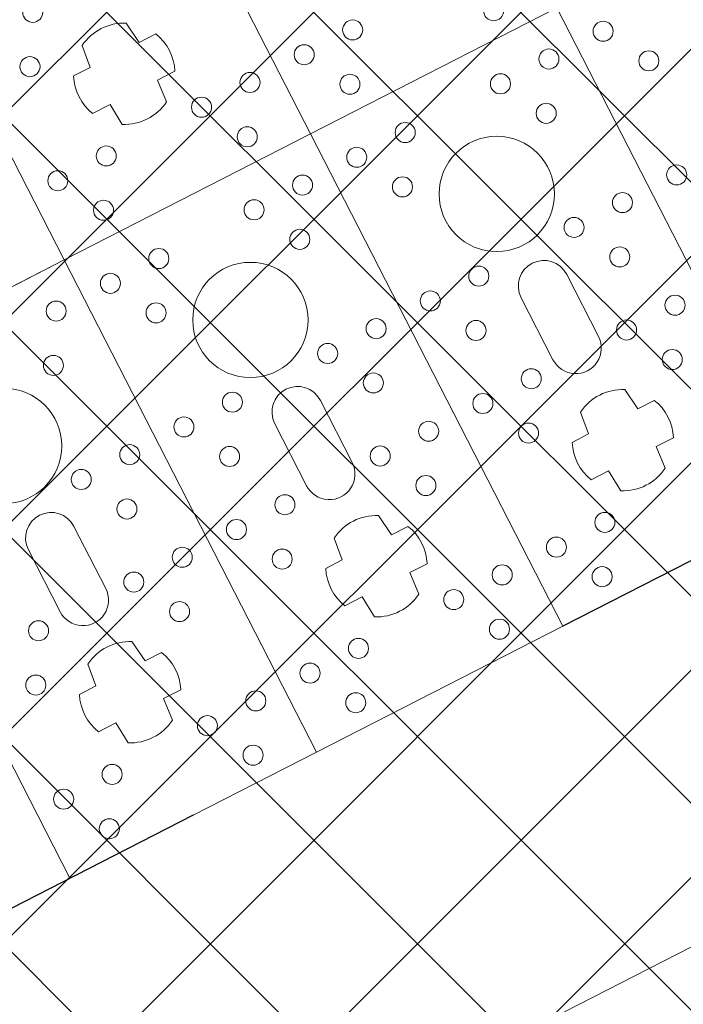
# Model space of a CAD drawing. Header units: metres. Extents: x 7472034 to 8439876, y 5890181 to 5961460.
# Tile 121 of 202: x 8439519.1 to 8439520.54, y 5890368.36 to 5890370.5. Entities that reach past the tile are written whole.
import ezdxf
from ezdxf import colors
from ezdxf.entities.mleader import LeaderData, LeaderLine
from ezdxf.math import Vec2, Vec3

# ---------------------------------------------------------------- set-up
doc = ezdxf.new("R2010")
doc.units = ezdxf.units.M
doc.header["$MEASUREMENT"] = 0
for name, pattern in [('$0$L218_500', [1, 0.5, -0.5]), ('ACAD_ISO03W100', [30, 12, -18]), ('DASHDOT', [25.399999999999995, 12.7, -6.349999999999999, 0, -6.349999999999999]), ('DASHED', [19.049999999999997, 12.7, -6.349999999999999])]:
    doc.linetypes.add(name, pattern=pattern)
doc.layers.get('0').update_dxf_attribs({"linetype": 'CONTINUOUS', "lineweight": 5})
doc.layers.get('Defpoints').update_dxf_attribs({"linetype": 'CONTINUOUS'})
for name, color, linetype, lineweight in [('### Krawężnik', 6, 'CONTINUOUS', 35), ('_IS.TCH.V.oddzialywanie', 30, 'DASHED', 60), ('_IS_kd_krata', 114, 'CONTINUOUS', 30), ('KOLOR-OBIEKT', 21, 'CONTINUOUS', 13), ('ZAG-obrys 018 wymiary', 7, 'CONTINUOUS', 18), ('ZAG-OPIS_020', 7, 'CONTINUOUS', 25)]:
    doc.layers.add(name, color=color, linetype=linetype, lineweight=lineweight)
doc.layers.add('100_rzut_wym_wew', color=7, linetype='CONTINUOUS')
doc.layers.add('_IS.BLOK.KD.doziemne', color=7, linetype='CONTINUOUS')
doc.styles.add('DIM', font='simplex.shx', dxfattribs={"width": 0.8})
doc.styles.add('RS', font='Romans.shx', dxfattribs={"width": 0.7})
doc.dimstyles.new('DIM-WEW_500', dxfattribs={"dimscale": 5, "dimtxt": 18, "dimasz": 10, "dimexe": 4, "dimexo": 8, "dimgap": 5, "dimtad": 1, "dimlfac": 0.01, "dimzin": 9, "dimdsep": 46, "dimtxsty": 'DIM', "dimblk": 'ARCHTICK', "dimcen": 5, "dimclrt": 112, "dimadec": 4, "dimazin": 2, "dimtfac": 4, "dimtmove": 0, "dimatfit": 3, "dimldrblk": 'ARCHTICK', "dimfxl": 0, "dimtolj": 1, "dimlwd": 13, "dimarcsym": 0})
pattern_1 = [(45, (967499.2092647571, -71042.97165620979), (-0.2245064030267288, 0.2245064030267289), []), (135, (967499.2092647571, -71042.97165620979), (-0.2245064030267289, -0.2245064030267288), [])]

# ---------------------------------------------------------------- blocks, each defined once
blk = doc.blocks.new('_Oblique')
at = {"color": 0, "linetype": 'ByBlock', "lineweight": -2}
blk.add_line((-0.5, -0.5), (0.5, 0.5), dxfattribs=at)
blk = doc.blocks.new('*D57')
at = {"layer": 'Defpoints', "color": 0, "linetype": 'Continuous'}
for p in [(8439539.50265294, 5890379.021735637, 7.079631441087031e-07), (8439518.672365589, 5890368.360632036), (8439519.01227277, 5890367.69650152)]:
    blk.add_point(p, dxfattribs=at)
at = {"layer": 'ZAG-obrys 018 wymiary', "color": 0, "linetype": 'Continuous', "lineweight": 13}
blk.add_line((8439539.84256012, 5890378.357605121), (8439519.01227277, 5890367.69650152), dxfattribs=at)
at = {"layer": 'ZAG-obrys 018 wymiary', "color": 0, "linetype": 'Continuous', "lineweight": -2}
for p, q in [((8439539.84256012, 5890378.357605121), (8439540.024801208, 5890378.001531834)), ((8439519.01227277, 5890367.69650152), (8439519.194513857, 5890367.340428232))]:
    blk.add_line(p, q, dxfattribs=at)
at = {"layer": 'ZAG-obrys 018 wymiary', "color": 0, "linetype": 'Continuous', "lineweight": 13, "xscale": 0.3, "yscale": 0.3, "zscale": 0.3}
for p, rotation in [((8439539.84256012, 5890378.357605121), 27.10372084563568), ((8439519.01227277, 5890367.69650152), 207.1037208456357)]:
    blk.add_blockref('_Oblique', p, dxfattribs=dict(at, rotation=rotation))
at = {"layer": 'ZAG-obrys 018 wymiary', "color": 112, "linetype": 'Continuous', "lineweight": 25, "insert": (8439529.154054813, 5890373.561163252), "char_height": 0.8, "attachment_point": 5, "rotation": 27.103720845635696, "style": 'RS'}
blk.add_mtext('\\A1;23.4', dxfattribs=at)
blk = doc.blocks.new('_ArchTick')
at = {"layer": '100_rzut_wym_wew', "color": 0, "linetype": 'Continuous', "const_width": 0.15}
blk.add_lwpolyline([(-0.5, -0.5), (0.5, 0.5)], dxfattribs=at)
blk = doc.blocks.new('A$C1D2679FE')
at = {"layer": 'KOLOR-OBIEKT', "lineweight": 9, "ltscale": 200}
h = blk.add_hatch(dxfattribs=at)
h.set_pattern_fill('ANSI37', color=253, scale=0.1, angle=16)
h.set_pattern_definition([(61, (-7471780.020262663, -5961378.212846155), (-0.2776917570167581, 0.153927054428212), []), (151, (-7471780.020262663, -5961378.212846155), (-0.153927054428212, -0.2776917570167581), [])])
edge = h.paths.add_edge_path()
edge.add_line((196.975401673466, 33.54016214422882), (192.3495923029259, 34.13512154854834))
edge.add_line((192.3495923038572, 34.13512154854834), (187.7176397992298, 34.7308710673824))
edge.add_line((187.7176398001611, 34.7308710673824), (178.5077782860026, 36.15998750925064))
edge.add_line((178.5077782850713, 36.15998750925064), (176.6601969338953, 36.5026140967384))
edge.add_arc((181.3685569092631, 38.18527459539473), 5.000000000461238, 199.6657310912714, 261.1796204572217)
edge.add_line((180.6018702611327, 33.24440507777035), (187.358021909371, 32.19603671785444))
edge.add_line((187.3580219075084, 32.19603671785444), (192.0230219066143, 31.59603671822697))
edge.add_line((192.0230219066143, 31.59603671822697), (196.6880219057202, 30.9960367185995))
edge.add_line((196.6880219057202, 30.9960367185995), (201.9780219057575, 30.48103671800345))
edge.add_line((201.9780219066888, 30.48103671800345), (207.2680219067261, 29.96603671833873))
edge.add_line((207.2680219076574, 29.96603671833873), (216.468021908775, 29.35603671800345))
edge.add_line((216.4680219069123, 29.35603671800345), (221.8830219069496, 29.11103671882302))
edge.add_line((221.8830219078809, 29.11103671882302), (227.2980219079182, 28.86603671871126))
edge.add_line((227.2980219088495, 28.86603671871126), (233.718021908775, 28.60103671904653))
edge.add_line((233.7180219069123, 28.60103671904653), (240.1380219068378, 28.33603671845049))
edge.add_line((240.1380219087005, 28.33603671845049), (245.3280219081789, 28.076036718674))
edge.add_line((245.3280219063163, 28.076036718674), (246.1380219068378, 28.00603671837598))
edge.add_line((246.1380219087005, 28.00603671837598), (248.4280219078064, 27.98603671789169))
edge.add_line((248.4280219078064, 27.98603671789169), (251.4080219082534, 28.33603671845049))
edge.add_line((251.4080219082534, 28.33603671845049), (255.3380219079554, 29.13603671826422))
edge.add_line((255.3380219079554, 29.13603671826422), (258.1480219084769, 30.35603671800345))
edge.add_line((258.1480219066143, 30.35603671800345), (260.6280219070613, 32.076036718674))
edge.add_line((260.6280219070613, 32.076036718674), (262.7080219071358, 34.29603671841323))
edge.add_line((262.7080219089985, 34.29603671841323), (264.3880219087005, 36.826036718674))
edge.add_line((264.3880219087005, 36.826036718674), (265.608021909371, 39.59603671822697))
edge.add_line((265.6080219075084, 39.59603671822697), (266.4080219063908, 42.53603671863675))
edge.add_line((266.4080219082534, 42.53603671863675), (266.6380219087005, 45.60603671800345))
edge.add_line((266.6380219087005, 45.60603671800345), (266.3380219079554, 48.59603671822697))
edge.add_line((266.3380219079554, 48.59603671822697), (265.628021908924, 51.53603671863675))
edge.add_line((265.6280219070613, 51.53603671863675), (264.5280219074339, 54.28603671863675))
edge.add_line((264.5280219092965, 54.28603671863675), (263.3880219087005, 57.11603671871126))
edge.add_line((263.3880219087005, 57.11603671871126), (262.5430219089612, 59.47103671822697))
edge.add_line((262.5430219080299, 59.47103671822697), (261.6980219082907, 61.826036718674))
edge.add_line((261.6980219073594, 61.826036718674), (260.5980219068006, 65.15103671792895))
edge.add_line((260.5980219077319, 65.15103671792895), (259.4980219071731, 68.47603671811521))
edge.add_line((259.4980219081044, 68.47603671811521), (257.3916487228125, 67.77919145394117))
edge.add_line((257.3916487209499, 67.77919145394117), (258.1675714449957, 64.34697791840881))
edge.add_line((258.167571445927, 64.34697791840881), (259.2776264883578, 60.99158426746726))
edge.add_line((259.2776264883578, 60.99158426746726), (260.1334384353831, 58.60645156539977))
edge.add_line((260.1334384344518, 58.60645156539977), (260.9950570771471, 56.20513570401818))
edge.add_line((260.9950570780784, 56.20513570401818), (262.1522789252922, 53.33238322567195))
edge.add_line((262.1522789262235, 53.33238322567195), (263.1827648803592, 50.75616833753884))
edge.add_line((263.1827648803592, 50.75616833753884), (263.8083402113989, 48.16575780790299))
edge.add_line((263.8083402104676, 48.16575780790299), (264.0684198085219, 45.57363114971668))
edge.add_line((264.0684198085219, 45.57363114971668), (263.8734869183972, 42.97170083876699))
edge.add_line((263.8734869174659, 42.97170083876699), (263.1880731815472, 40.45280535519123))
edge.add_line((263.1880731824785, 40.45280535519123), (262.1337886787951, 38.05906103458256))
edge.add_line((262.1337886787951, 38.05906103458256), (260.6936748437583, 35.89031817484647))
edge.add_line((260.6936748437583, 35.89031817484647), (258.9457271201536, 34.02472012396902))
edge.add_line((258.9457271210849, 34.02472012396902), (256.8967191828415, 32.60363397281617))
edge.add_line((256.8967191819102, 32.60363397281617), (254.5645412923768, 31.59108698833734))
edge.add_line((254.5645412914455, 31.59108698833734), (251.0026761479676, 30.86602538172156))
edge.add_line((251.0026761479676, 30.86602538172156), (248.2893446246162, 30.54734550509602))
edge.add_line((248.2893446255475, 30.54734550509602), (246.2595893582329, 30.56507262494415))
edge.add_line((246.2595893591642, 30.56507262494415), (245.5023283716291, 30.63051493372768))
edge.add_line((245.5023283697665, 30.63051493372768), (240.2548571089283, 30.89339403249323))
edge.add_line((240.2548571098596, 30.89339403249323), (233.8236017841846, 31.1588586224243))
edge.add_line((233.8236017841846, 31.1588586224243), (227.4086662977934, 31.42364957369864))
edge.add_line((227.4086662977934, 31.42364957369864), (221.9987299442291, 31.66842047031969))
edge.add_line((221.9987299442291, 31.66842047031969), (217.4544723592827, 31.90290945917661))
edge.add_line((217.4544723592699, 31.90290945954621), (217.0910134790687, 31.92589690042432))
edge.add_line((217.0910134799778, 31.92589689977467), (214.8768218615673, 32.06593639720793))
edge.add_line((214.876821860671, 32.06593639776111), (207.0033997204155, 32.56390146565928))
edge.add_line((207.0033997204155, 32.56390146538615), (202.2260741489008, 33.02899081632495))
edge.add_line((202.2260741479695, 33.02899081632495), (196.975401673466, 33.54016214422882))
blk = doc.blocks.new('*U25')
at = {"lineweight": 5}
for p, q in [((3600, 2399.400023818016), (3600, 1799.399999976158)), ((4800.000047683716, 2399.400023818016), (3600, 2399.400023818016)), ((3600, 2399.399999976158), (4800.000047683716, 2399.399999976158)), ((3600.000047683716, 1799.399999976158), (3600.000047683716, 2399.400023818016)), ((4800.000047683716, 1799.399999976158), (4800.000047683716, 2399.400023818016)), ((4454.200035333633, 2199.411807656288), (4454.200035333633, 2159.277798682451)), ((4545.251703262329, 2157.341433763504), (4545.251703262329, 2199.661098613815)), ((4454.200035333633, 2159.277798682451), (4403.997000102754, 2153.097492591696)), ((4595.871898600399, 2153.33129808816), (4545.251703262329, 2157.341433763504)), ((4275.600023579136, 2154.900012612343), (4124.400023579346, 2154.900011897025)), ((4124.400023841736, 2043.900011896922), (4275.600023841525, 2043.900011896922)), ((4403.997000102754, 2045.702531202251), (4454.200035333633, 2039.522225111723)), ((4454.200035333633, 2039.522225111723), (4454.200035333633, 1999.388216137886)), ((4545.251703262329, 2041.45859003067), (4595.871898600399, 2045.468725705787)), ((4545.251703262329, 1999.138925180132), (4545.251703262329, 2041.45859003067)), ((3600.000047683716, 1799.400023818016), (2400, 1799.400023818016)), ((2400, 1799.399999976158), (3600.000047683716, 1799.399999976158)), ((3600, 1799.400023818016), (3600, 1199.399999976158)), ((4800.000047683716, 1799.400023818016), (3600, 1799.400023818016)), ((3600, 1799.399999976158), (4800.000047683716, 1799.399999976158)), ((3600.000047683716, 1199.399999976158), (3600.000047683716, 1799.400023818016)), ((4800.000047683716, 1199.399999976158), (4800.000047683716, 1799.400023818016)), ((3254.200035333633, 1599.411807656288), (3254.200035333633, 1559.277798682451)), ((3345.251703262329, 1557.341433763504), (3345.251703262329, 1599.661098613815)), ((4454.200035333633, 1599.411807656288), (4454.200035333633, 1559.277798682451)), ((4545.251703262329, 1557.341433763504), (4545.251703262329, 1599.661098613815)), ((3254.200035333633, 1559.277798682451), (3203.997000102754, 1553.097492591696)), ((4454.200035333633, 1559.277798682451), (4403.997000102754, 1553.097492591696)), ((3395.871898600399, 1553.33129808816), (3345.251703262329, 1557.341433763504)), ((4275.600023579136, 1554.900012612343), (4124.400023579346, 1554.900011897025)), ((4595.871898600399, 1553.33129808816), (4545.251703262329, 1557.341433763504)), ((3203.997000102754, 1445.702531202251), (3254.200035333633, 1439.522225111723)), ((3254.200035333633, 1439.522225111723), (3254.200035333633, 1399.388216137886)), ((3345.251703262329, 1441.45859003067), (3395.871898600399, 1445.468725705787)), ((3345.251703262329, 1399.138925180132), (3345.251703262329, 1441.45859003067)), ((4124.400023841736, 1443.900011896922), (4275.600023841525, 1443.900011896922)), ((4403.997000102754, 1445.702531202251), (4454.200035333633, 1439.522225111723)), ((4454.200035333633, 1439.522225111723), (4454.200035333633, 1399.388216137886)), ((4545.251703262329, 1441.45859003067), (4595.871898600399, 1445.468725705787)), ((4545.251703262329, 1399.138925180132), (4545.251703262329, 1441.45859003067)), ((3600.000047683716, 1199.400023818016), (2400, 1199.400023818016)), ((2400, 1199.399999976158), (3600.000047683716, 1199.399999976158)), ((3600, 1199.400023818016), (3600, 599.3999999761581)), ((4800.000047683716, 1199.400023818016), (3600, 1199.400023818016)), ((3600, 1199.399999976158), (4800.000047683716, 1199.399999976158)), ((3600.000047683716, 599.3999999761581), (3600.000047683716, 1199.400023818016)), ((4800.000047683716, 599.3999999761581), (4800.000047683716, 1199.400023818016)), ((4454.200035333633, 999.4118076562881), (4454.200035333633, 959.2777986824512)), ((4545.251703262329, 957.341433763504), (4545.251703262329, 999.6610986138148)), ((4275.600023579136, 954.9000126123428), (4124.400023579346, 954.9000118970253)), ((4454.200035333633, 959.2777986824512), (4403.997000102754, 953.0974925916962)), ((4595.871898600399, 953.3312980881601), (4545.251703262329, 957.341433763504)), ((4124.400023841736, 843.9000118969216), (4275.600023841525, 843.9000118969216)), ((4403.997000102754, 845.7025312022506), (4454.200035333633, 839.522225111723)), ((4454.200035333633, 839.522225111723), (4454.200035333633, 799.388216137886)), ((4545.251703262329, 841.4585900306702), (4595.871898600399, 845.4687257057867)), ((4545.251703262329, 799.138925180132), (4545.251703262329, 841.4585900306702)), ((4800.000047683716, 599.400023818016), (3600, 599.400023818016)), ((3600, 599.3999999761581), (4800.000047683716, 599.3999999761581)), ((4800.000047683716, -0.6000000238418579), (4800.000047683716, 599.400023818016))]:
    blk.add_line(p, q, dxfattribs=at)
for centre, radius in [((3793.127355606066, 2524.400011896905), 21.73927789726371), ((3690.936357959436, 2465.400011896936), 21.73927789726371), ((4040.936357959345, 2465.400011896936), 21.73927789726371), ((3690.936357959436, 2333.400011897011), 21.7392778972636), ((4040.936357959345, 2333.400011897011), 21.7392778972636), ((4290.936357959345, 2333.400011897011), 21.73927789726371), ((3543.127355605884, 2274.400011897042), 21.7392778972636), ((3793.127355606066, 2274.400011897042), 21.73927789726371), ((4143.127355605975, 2274.400011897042), 21.7392778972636), ((4393.127355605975, 2274.400011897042), 21.7392778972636), ((3690.936357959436, 2215.400011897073), 21.73927789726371), ((3900.000023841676, 2099.400011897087), 125), ((4040.936357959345, 2215.400011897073), 21.73927789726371), ((4290.936357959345, 2215.400011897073), 21.7392778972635), ((3440.936357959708, 1983.400011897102), 21.7392778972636), ((3690.936357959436, 1983.400011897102), 21.73927789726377), ((4040.936357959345, 1983.400011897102), 21.73927789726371), ((4290.936357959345, 1983.400011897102), 21.73927789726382), ((4640.936357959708, 1983.400011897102), 21.7392778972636), ((3543.127355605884, 1924.400011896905), 21.7392778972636), ((3793.127355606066, 1924.400011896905), 21.73927789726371), ((4143.127355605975, 1924.400011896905), 21.7392778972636), ((4393.127355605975, 1924.400011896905), 21.7392778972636), ((4743.127355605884, 1924.400011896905), 21.7392778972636), ((3440.936357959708, 1865.400011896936), 21.7392778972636), ((3690.936357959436, 1865.400011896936), 21.73927789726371), ((4040.936357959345, 1865.400011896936), 21.73927789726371), ((4290.936357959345, 1865.400011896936), 21.73927789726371), ((4640.936357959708, 1865.400011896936), 21.7392778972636), ((3440.936357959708, 1733.400011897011), 21.7392778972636), ((3690.936357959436, 1733.400011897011), 21.7392778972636), ((4040.936357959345, 1733.400011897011), 21.7392778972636), ((4290.936357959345, 1733.400011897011), 21.73927789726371), ((4640.936357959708, 1733.400011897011), 21.7392778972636), ((3543.127355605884, 1674.400011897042), 21.7392778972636), ((3793.127355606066, 1674.400011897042), 21.73927789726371), ((4143.127355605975, 1674.400011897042), 21.7392778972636), ((4393.127355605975, 1674.400011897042), 21.7392778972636), ((4743.127355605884, 1674.400011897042), 21.7392778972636), ((3440.936357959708, 1615.400011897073), 21.7392778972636), ((3690.936357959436, 1615.400011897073), 21.73927789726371), ((3900.000023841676, 1499.400011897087), 125), ((4040.936357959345, 1615.400011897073), 21.73927789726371), ((4290.936357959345, 1615.400011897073), 21.7392778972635), ((4640.936357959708, 1615.400011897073), 21.7392778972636), ((3090.936357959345, 1383.400011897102), 21.73927789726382), ((3440.936357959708, 1383.400011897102), 21.7392778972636), ((3690.936357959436, 1383.400011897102), 21.73927789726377), ((4040.936357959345, 1383.400011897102), 21.73927789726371), ((4290.936357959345, 1383.400011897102), 21.73927789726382), ((4640.936357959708, 1383.400011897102), 21.7392778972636), ((3193.127355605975, 1324.400011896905), 21.7392778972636), ((3543.127355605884, 1324.400011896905), 21.7392778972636), ((3793.127355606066, 1324.400011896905), 21.73927789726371), ((4143.127355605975, 1324.400011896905), 21.7392778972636), ((4393.127355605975, 1324.400011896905), 21.7392778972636), ((4743.127355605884, 1324.400011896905), 21.7392778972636), ((3440.936357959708, 1265.400011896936), 21.7392778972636), ((3690.936357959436, 1265.400011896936), 21.73927789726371), ((4040.936357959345, 1265.400011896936), 21.73927789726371), ((4290.936357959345, 1265.400011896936), 21.73927789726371), ((4640.936357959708, 1265.400011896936), 21.7392778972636), ((3690.936357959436, 1133.400011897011), 21.7392778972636), ((4040.936357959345, 1133.400011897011), 21.7392778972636), ((4290.936357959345, 1133.400011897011), 21.73927789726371), ((4640.936357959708, 1133.400011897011), 21.7392778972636), ((3793.127355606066, 1074.400011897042), 21.73927789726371), ((4143.127355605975, 1074.400011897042), 21.7392778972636), ((4393.127355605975, 1074.400011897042), 21.7392778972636), ((4743.127355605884, 1074.400011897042), 21.7392778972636), ((4040.936357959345, 1015.400011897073), 21.73927789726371), ((4290.936357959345, 1015.400011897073), 21.7392778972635), ((4640.936357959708, 1015.400011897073), 21.7392778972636), ((3900.000023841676, 899.4000118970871), 125), ((4290.936357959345, 783.4000118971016), 21.73927789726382), ((4640.936357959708, 783.4000118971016), 21.7392778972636), ((4393.127355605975, 724.4000118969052), 21.7392778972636), ((4743.127355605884, 724.4000118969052), 21.7392778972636), ((4640.936357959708, 665.4000118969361), 21.7392778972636)]:
    blk.add_circle(centre, radius, dxfattribs=at)
for centre, radius, start, end in [((4500.000023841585, 2099.400011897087), 110, 65.70851514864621, 114.6052205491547), ((4124.400023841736, 2099.400011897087), 55.50000000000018, 90.00000026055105, 270), ((4275.600023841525, 2099.400011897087), 55.50000000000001, 270, 90.00000026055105), ((4500.000023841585, 2099.400011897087), 109.9999999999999, 150.7803558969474, 209.2196441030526), ((4500.000023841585, 2099.400011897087), 110.0000000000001, 330.6407226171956, 29.35927738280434), ((4500.000023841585, 2099.400011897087), 110, 245.3947794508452, 294.2914848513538), ((3300.000023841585, 1499.400011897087), 110, 65.70851514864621, 114.6052205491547), ((4500.000023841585, 1499.400011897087), 110, 65.70851514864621, 114.6052205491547), ((3300.000023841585, 1499.400011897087), 109.9999999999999, 150.7803558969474, 209.2196441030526), ((3300.000023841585, 1499.400011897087), 110.0000000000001, 330.6407226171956, 29.35927738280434), ((4124.400023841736, 1499.400011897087), 55.50000000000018, 90.00000026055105, 270), ((4275.600023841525, 1499.400011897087), 55.50000000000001, 270, 90.00000026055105), ((4500.000023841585, 1499.400011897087), 109.9999999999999, 150.7803558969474, 209.2196441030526), ((4500.000023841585, 1499.400011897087), 110.0000000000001, 330.6407226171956, 29.35927738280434), ((3300.000023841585, 1499.400011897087), 110, 245.3947794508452, 294.2914848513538), ((4500.000023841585, 1499.400011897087), 110, 245.3947794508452, 294.2914848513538), ((4500.000023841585, 899.4000118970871), 110, 65.70851514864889, 114.6052205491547), ((4124.400023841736, 899.4000118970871), 55.50000000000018, 90.00000026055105, 270), ((4275.600023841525, 899.4000118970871), 55.50000000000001, 270, 90.00000026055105), ((4500.000023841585, 899.4000118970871), 109.9999999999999, 150.7803558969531, 209.2196441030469), ((4500.000023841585, 899.4000118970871), 110.0000000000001, 330.6407226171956, 29.35927738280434), ((4500.000023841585, 899.4000118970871), 110, 245.3947794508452, 294.2914848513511)]:
    blk.add_arc(centre, radius, start, end, dxfattribs=at)
blk = doc.blocks.new('JPII.KD_aktualizacja rzędnych_20.12.2024')
at = {"linetype": 'ACAD_ISO03W100', "ltscale": 0.05, "elevation": 7.079631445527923e-07}
blk.add_lwpolyline([(8438677.694513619, 5890679.101824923), (8438679.881406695, 5890674.828945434), (8438659.051119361, 5890664.167841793), (8438656.86422629, 5890668.44072127), (8438677.694513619, 5890679.101824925)], dxfattribs=at)
at = {"layer": '_IS.TCH.V.oddzialywanie', "color": 150, "linetype": 'DASHDOT', "ltscale": 0.1, "elevation": 7.079631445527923e-07}
blk.add_lwpolyline([(8438658.703454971, 5890663.091213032), (8438680.958035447, 5890674.481281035), (8438678.042178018, 5890680.178453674), (8438655.787597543, 5890668.78838567)], close=True, dxfattribs=at)
at = {"layer": '_IS_kd_krata', "color": 124, "xscale": 0.001, "yscale": 0.001, "zscale": 0.001, "rotation": 297.1037209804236}
blk.add_blockref('*U25', (8438656.864760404, 5890668.440994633, 7.079631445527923e-07), dxfattribs=at)

msp = doc.modelspace()

# ---------------------------------------------------------------- hatches: boundary and pattern name
at = {"layer": 'KOLOR-OBIEKT', "lineweight": 9}
h = msp.add_hatch(dxfattribs=at)
h.set_pattern_fill('ANSI37', color=73, scale=0.1)
h.set_pattern_definition(pattern_1)
edge = h.paths.add_edge_path()
edge.add_arc((8439443.60123986, 5890379.17988472), 6.652831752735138, 296.7043321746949, 335.0331150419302)
edge.add_arc((8439476.194075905, 5890367.917634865), 27.87464989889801, 155.1393615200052, 162.3446315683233, ccw=False)
edge.add_arc((8439457.399943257, 5890376.211109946), 7.345078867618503, 127.98309878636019, 152.2023641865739, ccw=False)
edge.add_arc((8439457.741930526, 5890376.488713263), 7.349948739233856, 107.1989600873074, 131.4182254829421, ccw=False)
edge.add_line((8439455.568618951, 5890383.509999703), (8439473.898437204, 5890392.710084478))
edge.add_arc((8439481.742870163, 5890376.384611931), 18.11232128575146, 99.26977735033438, 115.6644084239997, ccw=False)
edge.add_line((8439478.825278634, 5890394.260401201), (8439481.377171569, 5890394.321440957))
edge.add_arc((8439482.909595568, 5890377.390082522), 17.00056533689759, 88.22393661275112, 95.17163768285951, ccw=False)
edge.add_arc((8439482.561499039, 5890405.235869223), 10.88860248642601, 274.6092070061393, 298.9976789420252)
edge.add_arc((8443006.923870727, 5883371.657126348), 7856.29059094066, 116.59181359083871, 116.61107962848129, ccw=False)
edge.add_arc((8439465.895823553, 5890431.340313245), 42.15757971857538, 305.2087751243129, 306.7865132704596)
edge.add_arc((8439488.80074795, 5890400.283338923), 3.577668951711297, 310.8590814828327, 340.7280968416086)
edge.add_line((8439492.177934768, 5890399.102523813), (8439493.275267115, 5890403.980640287))
edge.add_line((8439493.275267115, 5890403.980640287), (8439502.266345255, 5890408.28072203))
edge.add_line((8439502.266345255, 5890408.28072203), (8439504.844191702, 5890407.694009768))
edge.add_line((8439504.844191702, 5890407.694009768), (8439506.125281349, 5890405.329609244))
edge.add_arc((8439507.019670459, 5890405.776898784), 0.9999999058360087, 206.5699188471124, 283.6833393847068)
edge.add_line((8439507.256226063, 5890404.805280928), (8439511.624560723, 5890406.970734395))
edge.add_line((8439511.624560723, 5890406.970734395), (8439511.39896348, 5890407.420225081))
edge.add_line((8439511.39896348, 5890407.420225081), (8439510.561982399, 5890407.017405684))
edge.add_line((8439510.561982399, 5890407.017405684), (8439509.330427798, 5890409.481424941))
edge.add_line((8439509.330427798, 5890409.481424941), (8439512.635426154, 5890411.138401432))
edge.add_line((8439512.635426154, 5890411.138401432), (8439512.638568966, 5890411.136467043))
edge.add_line((8439512.638568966, 5890411.136467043), (8439515.998443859, 5890412.829496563))
edge.add_line((8439515.998443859, 5890412.829496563), (8439517.239018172, 5890410.325621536))
edge.add_line((8439517.239018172, 5890410.325621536), (8439513.919446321, 5890408.633274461))
edge.add_line((8439513.919446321, 5890408.633274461), (8439514.091312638, 5890408.235941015))
edge.add_line((8439514.091312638, 5890408.235941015), (8439518.839102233, 5890410.604261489))
edge.add_line((8439518.839102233, 5890410.604261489), (8439518.585943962, 5890412.843737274))
edge.add_line((8439518.585943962, 5890412.843737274), (8439518.274555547, 5890413.628049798))
edge.add_line((8439518.274555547, 5890413.628049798), (8439517.839658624, 5890414.494365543))
edge.add_line((8439517.839658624, 5890414.494365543), (8439524.310164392, 5890417.742607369))
edge.add_line((8439524.310164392, 5890417.742607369), (8439525.122207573, 5890416.124990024))
edge.add_line((8439525.122207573, 5890416.124990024), (8439526.840645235, 5890414.670893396))
edge.add_line((8439526.840645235, 5890414.670893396), (8439527.244697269, 5890414.489695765))
edge.add_arc((8439552.769967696, 5890317.570311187), 100.2242811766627, 102.79246926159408, 104.75471345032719, ccw=False)
edge.add_arc((8439529.321881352, 5890420.105147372), 4.960037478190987, 284.6730648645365, 320.3902958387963)
edge.add_arc((8435016.013859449, 5889290.11735932), 4655.555010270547, 14.00691021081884, 14.04831962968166)
edge.add_line((8439532.327549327, 5890420.207226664), (8439525.877549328, 5890423.127226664))
edge.add_line((8439525.877549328, 5890423.127226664), (8439431.028022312, 5890376.803268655))
edge.add_line((8439431.028022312, 5890376.803268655), (8439435.479127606, 5890375.417226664))
edge.add_line((8439435.479127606, 5890375.417226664), (8439446.590932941, 5890373.236661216))
edge = h.paths.add_edge_path()
edge.add_arc((8439530.228804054, 5890405.916425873), 3.001836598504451, 99.44813666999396, 208.2631515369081)
edge.add_line((8439527.5848402, 5890404.494990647), (8439533.209264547, 5890393.206690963))
edge.add_line((8439533.209264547, 5890393.206690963), (8439519.17443581, 5890386.185049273))
edge.add_line((8439519.17443581, 5890386.185049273), (8439523.57812012, 5890377.411604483))
edge.add_line((8439523.57812012, 5890377.411604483), (8439517.455507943, 5890374.324033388))
edge.add_line((8439517.455507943, 5890374.324033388), (8439517.445860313, 5890374.319191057))
edge.add_line((8439517.445860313, 5890374.319191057), (8439517.33905848, 5890374.265585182))
edge.add_line((8439517.33905848, 5890374.265585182), (8439516.815779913, 5890375.308140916))
edge.add_line((8439516.815779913, 5890375.308140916), (8439511.370501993, 5890372.574998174))
edge.add_line((8439511.370501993, 5890372.574998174), (8439511.888417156, 5890371.529804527))
edge.add_line((8439511.888417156, 5890371.529804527), (8439506.425671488, 5890368.787948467))
edge.add_line((8439506.425671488, 5890368.787948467), (8439505.890341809, 5890369.841556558))
edge.add_line((8439505.890341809, 5890369.841556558), (8439505.8884594, 5890369.869391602))
edge.add_line((8439505.8884594, 5890369.869391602), (8439500.283276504, 5890366.97762632))
edge.add_line((8439500.283276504, 5890366.97762632), (8439519.478066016, 5890366.160130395))
edge.add_line((8439519.478066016, 5890366.160130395), (8439542.767549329, 5890378.417226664))
edge.add_line((8439542.767549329, 5890378.417226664), (8439538.675788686, 5890394.802262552))
edge.add_line((8439538.675788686, 5890394.802262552), (8439537.066416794, 5890401.238139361))
edge.add_line((8439537.066416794, 5890401.238139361), (8439535.557306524, 5890407.69906358))
edge.add_arc((8439531.145391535, 5890400.872499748), 8.128158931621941, 57.12596579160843, 99.98506404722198)
edge = h.paths.add_edge_path()
edge.add_line((8439470.194509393, 5890384.137651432), (8439461.355169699, 5890379.697090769))
edge.add_line((8439461.355169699, 5890379.697090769), (8439460.080861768, 5890379.068371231))
edge.add_line((8439460.080861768, 5890379.068371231), (8439457.869254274, 5890377.642639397))
edge.add_arc((8439460.609507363, 5890373.444653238), 5.013190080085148, 123.1346622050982, 204.022759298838)
edge.add_line((8439456.030540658, 5890371.403786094), (8439459.447549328, 5890370.707226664))
edge.add_line((8439459.447549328, 5890370.707226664), (8439480.497107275, 5890367.736747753))
edge.add_line((8439480.497107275, 5890367.736747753), (8439497.963342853, 5890367.082590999))
edge.add_line((8439497.963342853, 5890367.082590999), (8439496.62020549, 5890369.722641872))
edge.add_line((8439496.62020549, 5890369.722641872), (8439494.91788047, 5890373.087302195))
edge.add_arc((8439489.468037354, 5890366.363615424), 8.654984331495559, 50.97371617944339, 58.22889977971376)
edge.add_line((8439494.025120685, 5890373.721722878), (8439490.036071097, 5890376.575637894))
edge.add_line((8439490.036071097, 5890376.575637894), (8439489.954459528, 5890375.592465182))
edge.add_line((8439489.954459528, 5890375.592465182), (8439490.917133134, 5890375.538648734))
edge.add_line((8439490.917133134, 5890375.538648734), (8439490.678913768, 5890371.956837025))
edge.add_line((8439490.678913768, 5890371.956837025), (8439482.55041443, 5890372.440399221))
edge.add_line((8439482.55041443, 5890372.440399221), (8439482.851718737, 5890376.020734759))
edge.add_line((8439482.851718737, 5890376.020734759), (8439487.354100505, 5890375.749064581))
edge.add_line((8439487.354100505, 5890375.749064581), (8439487.521080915, 5890378.34061919))
edge.add_line((8439487.521080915, 5890378.34061919), (8439481.803471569, 5890382.401025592))
edge.add_arc((8439487.942466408, 5890392.088814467), 11.46911116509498, 231.6002274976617, 237.6382272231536, ccw=False)
edge.add_line((8439480.818489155, 5890383.100518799), (8439480.351152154, 5890383.41057529))
edge.add_line((8439480.351152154, 5890383.41057529), (8439479.210044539, 5890382.939428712))
edge.add_line((8439479.210044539, 5890382.939428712), (8439480.412913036, 5890383.399613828))
edge.add_arc((8439474.682487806, 5890375.167564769), 10.03017472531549, 55.15777404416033, 116.5800473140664)
h.paths.add_polyline_path([(8439461.898919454, 5890370.792156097), (8439462.257176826, 5890373.552492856)], flags=16)
h = msp.add_hatch(dxfattribs=at)
h.set_pattern_fill('ANSI37', color=253, scale=0.1)
h.set_pattern_definition(pattern_1)
edge = h.paths.add_edge_path()
edge.add_arc((8439529.163071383, 5890420.279666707), 5.193757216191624, 276.50229096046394, 320.0240354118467, ccw=False)
edge.add_line((8439529.751227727, 5890415.119319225), (8439525.812744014, 5890414.153171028))
edge.add_line((8439525.812744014, 5890414.153171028), (8439519.208160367, 5890410.804184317))
edge.add_line((8439519.208160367, 5890410.804184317), (8439517.988028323, 5890410.126512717))
edge.add_line((8439517.988028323, 5890410.126512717), (8439514.091312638, 5890408.235941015))
edge.add_line((8439514.091312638, 5890408.235941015), (8439511.613697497, 5890406.992378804))
edge.add_line((8439511.613697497, 5890406.992378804), (8439509.258949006, 5890405.810485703))
edge.add_line((8439509.258949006, 5890405.810485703), (8439507.371756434, 5890404.83508177))
edge.add_arc((8439506.940777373, 5890405.737469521), 1.000023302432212, 206.5712342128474, 295.5290722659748, ccw=False)
edge.add_line((8439506.046377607, 5890405.290148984), (8439504.844186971, 5890407.693988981))
edge.add_line((8439504.844186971, 5890407.693988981), (8439502.261629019, 5890408.281795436))
edge.add_line((8439502.261629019, 5890408.281795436), (8439499.350132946, 5890407.011538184))
edge.add_line((8439499.350132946, 5890407.011538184), (8439493.30510976, 5890403.995621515))
edge.add_line((8439493.30510976, 5890403.995621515), (8439492.177918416, 5890399.102451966))
edge.add_arc((8439488.801253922, 5890400.282879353), 3.577047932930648, 293.05521913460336, 340.73119789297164, ccw=False)
edge.add_line((8439490.202090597, 5890396.991537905), (8439487.801423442, 5890395.78932472))
edge.add_arc((8439482.51122255, 5890404.317896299), 10.03607286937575, 278.1216072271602, 301.8109775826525, ccw=False)
edge.add_line((8439483.9290645, 5890394.382480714), (8439478.825278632, 5890394.260401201))
edge.add_arc((8439481.742870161, 5890376.384611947), 18.11232126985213, 99.26977735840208, 115.6644084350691)
edge.add_line((8439473.898437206, 5890392.710084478), (8439455.537130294, 5890383.494194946))
edge.add_arc((8439458.368862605, 5890375.380272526), 8.593860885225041, 109.2388197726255, 150.5606865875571)
edge.add_line((8439450.884668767, 5890379.604167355), (8439456.921008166, 5890377.849276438))
edge.add_line((8439456.921008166, 5890377.849276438), (8439458.055979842, 5890377.519316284))
edge.add_arc((8439462.056345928, 5890374.376166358), 5.087466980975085, 112.4172144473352, 141.842727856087, ccw=False)
edge.add_line((8439460.116249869, 5890379.079181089), (8439470.201913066, 5890384.141371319))
edge.add_arc((8439474.670732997, 5890375.058466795), 10.12272227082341, 52.60385305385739, 116.19734301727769, ccw=False)
edge.add_line((8439480.818489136, 5890383.100518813), (8439494.035062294, 5890373.735722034))
edge.add_arc((8439499.404929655, 5890380.165137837), 8.376924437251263, 230.1312663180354, 239.1071883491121)
edge.add_arc((8439492.046879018, 5890368.073539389), 5.778072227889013, 28.405105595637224, 58.05675779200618, ccw=False)
edge.add_line((8439497.129307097, 5890370.822183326), (8439498.920012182, 5890367.249241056))
edge.add_line((8439498.920012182, 5890367.249241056), (8439502.137476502, 5890368.864147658))
edge.add_line((8439502.137476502, 5890368.864147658), (8439500.881438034, 5890371.366619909))
edge.add_arc((8439501.41146424, 5890371.651481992), 0.6017260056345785, 32.69127385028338, 208.2557647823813, ccw=False)
edge.add_line((8439501.917872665, 5890371.97648152), (8439503.213570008, 5890369.395299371))
edge.add_line((8439503.213570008, 5890369.395299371), (8439521.788261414, 5890378.745992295))
edge.add_line((8439521.788261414, 5890378.745992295), (8439512.863585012, 5890396.520876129))
edge.add_arc((8439515.497668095, 5890397.863594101), 2.956566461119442, 115.92003145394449, 207.0101116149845, ccw=False)
edge.add_line((8439514.20530482, 5890400.522744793), (8439524.043376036, 5890405.489377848))
edge.add_line((8439524.043376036, 5890405.489377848), (8439526.586557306, 5890407.103247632))
edge.add_line((8439526.586557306, 5890407.103247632), (8439529.129738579, 5890408.717117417))
edge.add_arc((8439531.212438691, 5890401.016589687), 7.97720296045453, 58.08019787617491, 105.13424418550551, ccw=False)
edge.add_line((8439535.43023892, 5890407.787551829), (8439533.14312037, 5890416.942853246))
edge = h.paths.add_edge_path(flags=16)
edge.add_line((8439502.061371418, 5890393.458260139), (8439496.04637926, 5890390.43770596))
edge.add_arc((8439496.464019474, 5890389.751908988), 0.8029575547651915, 121.3407965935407, 301.694103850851)
edge.add_line((8439496.8858806, 5890389.068700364), (8439502.900872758, 5890392.089254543))
edge.add_arc((8439502.27990767, 5890392.650368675), 0.83692694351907, 317.898520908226, 465.1363795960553)
edge = h.paths.add_edge_path(flags=16)
edge.add_line((8439505.00109902, 5890384.089630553), (8439500.444638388, 5890381.798632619))
edge.add_arc((8439500.084983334, 5890382.51322949), 0.8000002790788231, 116.620304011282, 296.7160130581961, ccw=False)
edge.add_line((8439499.72652247, 5890383.228426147), (8439504.283989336, 5890385.517420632))
edge.add_arc((8439504.642916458, 5890384.80371257), 0.7988791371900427, -63.361719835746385, 116.69803695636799, ccw=False)
at = {"layer": 'KOLOR-OBIEKT', "lineweight": 9, "ltscale": 200}
h = msp.add_hatch(dxfattribs=at)
h.set_pattern_fill('ANSI37', color=231, scale=0.1)
h.set_pattern_definition([(45, (967499.202946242, -71042.94610979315), (-0.2245064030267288, 0.2245064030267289), []), (135, (967499.202946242, -71042.94610979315), (-0.2245064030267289, -0.2245064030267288), [])])
edge = h.paths.add_edge_path()
edge.add_line((8439512.863585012, 5890396.520876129), (8439521.788261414, 5890378.745992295))
edge.add_line((8439521.788261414, 5890378.745992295), (8439503.213570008, 5890369.395299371))
edge.add_line((8439503.213570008, 5890369.395299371), (8439501.917872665, 5890371.97648152))
edge.add_arc((8439501.411425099, 5890371.65154851), 0.6017230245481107, 32.6839302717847, 208.2631083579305)
edge.add_line((8439500.881438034, 5890371.366619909), (8439502.137476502, 5890368.864147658))
edge.add_line((8439502.137476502, 5890368.864147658), (8439498.920012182, 5890367.249241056))
edge.add_line((8439498.920012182, 5890367.249241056), (8439497.129307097, 5890370.822183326))
edge.add_line((8439497.129307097, 5890370.822183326), (8439495.555644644, 5890372.655868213))
edge.add_line((8439495.555644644, 5890372.655868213), (8439494.901445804, 5890373.120452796))
edge.add_line((8439494.901445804, 5890373.120452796), (8439497.963342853, 5890367.082590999))
edge.add_line((8439497.963342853, 5890367.082590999), (8439500.283276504, 5890366.97762632))
edge.add_line((8439500.283276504, 5890366.97762632), (8439505.893878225, 5890369.872187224))
edge.add_line((8439505.893878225, 5890369.872187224), (8439506.425671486, 5890368.787948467))
edge.add_line((8439506.425671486, 5890368.787948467), (8439511.888417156, 5890371.529804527))
edge.add_line((8439511.888417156, 5890371.529804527), (8439511.370501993, 5890372.574998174))
edge.add_line((8439511.370501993, 5890372.574998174), (8439516.815852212, 5890375.308177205))
edge.add_line((8439516.815852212, 5890375.308177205), (8439517.338986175, 5890374.26554889))
edge.add_line((8439517.338986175, 5890374.26554889), (8439523.580028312, 5890377.407811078))
edge.add_line((8439523.580028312, 5890377.407811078), (8439519.172527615, 5890386.188842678))
edge.add_line((8439519.172527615, 5890386.188842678), (8439530.098737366, 5890391.695090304))
edge.add_line((8439530.098737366, 5890391.695090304), (8439523.347480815, 5890405.140094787))
edge.add_line((8439523.347480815, 5890405.140094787), (8439514.198986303, 5890400.548291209))
edge.add_arc((8439515.544616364, 5890397.867007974), 3.00000000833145, 116.6502652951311, 206.6609883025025)
h.paths.add_polyline_path([(8439514.64326723, 5890399.651613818), (8439522.901414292, 5890403.796535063), (8439528.750976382, 5890392.142141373), (8439520.49282829, 5890387.997219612)], flags=16)

# ---------------------------------------------------------------- linework, layer by layer
at = {"linetype": 'ACAD_ISO03W100', "ltscale": 0.05, "elevation": 7.079631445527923e-07}
msp.add_lwpolyline([(8439537.315759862, 5890383.29461513), (8439539.502652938, 5890379.02173564), (8439518.672365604, 5890368.360632), (8439516.485472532, 5890372.633511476), (8439537.315759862, 5890383.294615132)], dxfattribs=at)
at = {"layer": '_IS.TCH.V.oddzialywanie', "color": 150, "linetype": 'DASHDOT', "ltscale": 0.1, "elevation": 7.079631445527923e-07}
msp.add_lwpolyline([(8439518.324701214, 5890367.284003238), (8439540.57928169, 5890378.674071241), (8439537.66342426, 5890384.37124388), (8439515.408843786, 5890372.981175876)], close=True, dxfattribs=at)

# ---------------------------------------------------------------- block references
at = {"layer": '### Krawężnik', "color": 1, "linetype": 'Continuous', "lineweight": 60, "ltscale": 0.2}
msp.add_blockref('A$C1D2679FE', (8439279.223208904, 5890335.266736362), dxfattribs=at)
at = {"layer": '_IS.BLOK.KD.doziemne', "linetype": '$0$L218_500'}
msp.add_blockref('JPII.KD_aktualizacja rzędnych_20.12.2024', (859.6212462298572, -295.8072097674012), dxfattribs=at)
at = {"layer": '_IS_kd_krata', "color": 124, "xscale": 0.001, "yscale": 0.001, "zscale": 0.001, "rotation": 297.1037209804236}
msp.add_blockref('*U25', (8439516.486006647, 5890372.63378484, 7.079631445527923e-07), dxfattribs=at)

# ---------------------------------------------------------------- dimensions: what is measured, and where the dimension line sits
at = {"layer": 'ZAG-obrys 018 wymiary', "linetype": 'Continuous', "lineweight": 25}
dim = msp.add_aligned_dim(p1=(8439539.50265294, 5890379.021735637, 7.079631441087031e-07), p2=(8439518.672365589, 5890368.360632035), distance=0.7460604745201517, dimstyle='DIM-WEW_500', override={"dimscale": 0.1, "dimtxt": 8, "dimasz": 3, "dimgap": 2, "dimlfac": 1, "dimtxsty": 'RS', "dimblk1": 'Oblique', "dimblk2": 'Oblique', "dimsah": 1, "dimfxl": 50, "dimfxlon": 1}, dxfattribs=at)
dim.commit()
dim.dimension.update_dxf_attribs({"geometry": '*D57', "text_midpoint": (8439529.154054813, 5890373.561163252)})

# ---------------------------------------------------------------- leaders
at = {"layer": 'ZAG-OPIS_020', "lineweight": 25}
ml = msp.add_multileader_mtext('Standard', dxfattribs=at)
ml.set_content('\\A1;miejce na\\Pautomat paczkowy', color=256, style='RS')
ml.set_leader_properties()
ml.build(insert=Vec2(0, 0))
ml.multileader.update_dxf_attribs({"text_left_attachment_type": 2, "text_right_attachment_type": 2, "dogleg_length": 0.2, "arrow_head_size": 0.25})
ctx = ml.context
ctx.base_point, ctx.char_height, ctx.arrow_head_size, ctx.landing_gap_size, ctx.plane_origin = Vec3(8439527.517591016, 5890367.451514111), 0.75, 0.25, 0.1, Vec3(8439504.015071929, 5890380.344600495)
ctx.left_attachment, ctx.right_attachment = 2, 2
notes = []
notes.append((ctx, [(0, (1, 1, 0), (8439527.317591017, 5890367.451514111), (1, 0), 0.2, [(3, [(8439520.472886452, 5890376.709349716)], 0, [])])]))
ctx.mtext.insert, ctx.mtext.width, ctx.mtext.defined_height, ctx.mtext.flow_direction = Vec3(8439527.617591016, 5890368.576514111), 11.00125483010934, 2.459306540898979, 5
ml = msp.add_multileader_mtext('Standard', dxfattribs=at)
ml.set_content('{\\Fsimplex|c0;\\C0;.\\P\\pxi-3,l4,qc,t4;\\A1;\\Fromans|c238;\\C256;proj.^Izłącze kablowe\\Pwg odr. opracowania\\P\\pi0,l0,q*,tz;\\A0;\\Fsimplex|c0;\\C0;PGE Dystrybucja S.A.}', color=256, style='RS')
ml.set_leader_properties()
ml.build(insert=Vec2(0, 0))
ml.multileader.update_dxf_attribs({"text_left_attachment_type": 2, "text_right_attachment_type": 2, "dogleg_length": 0.2, "arrow_head_size": 0.25})
ctx = ml.context
ctx.base_point, ctx.char_height, ctx.arrow_head_size, ctx.landing_gap_size, ctx.plane_origin = Vec3(8439527.549327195, 5890362.353265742), 0.75, 0.25, 0.1, Vec3(8439518.527692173, 5890374.960863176)
ctx.left_attachment, ctx.right_attachment, ctx.text_align_type = 2, 2, 1
notes.append((ctx, [(0, (1, 1, 0), (8439526.746282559, 5890362.353265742), (1, 0), 0.8030446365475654, [(3, [(8439524.373133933, 5890368.751281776)], 0, [])])]))
ctx.mtext.insert, ctx.mtext.width, ctx.mtext.defined_height, ctx.mtext.alignment, ctx.mtext.flow_direction = Vec3(8439531.836827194, 5890364.728265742), 47.72110744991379, 9.994549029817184, 2, 5
for ctx, leaders in notes:
    for number, flags, end, landing, length, lines in leaders:
        leader = LeaderData()
        leader.index, (leader.has_last_leader_line, leader.has_dogleg_vector, leader.attachment_direction) = number, flags
        leader.last_leader_point, leader.dogleg_vector, leader.dogleg_length = Vec3(end), Vec3(landing), length
        for number, points, colour, breaks in lines:
            line = LeaderLine()
            line.index, line.vertices, line.color, line.breaks = number, Vec3.list(points), colors.encode_raw_color(colour), breaks
            leader.lines.append(line)
        ctx.leaders.append(leader)

doc.saveas('drawing.dxf')
